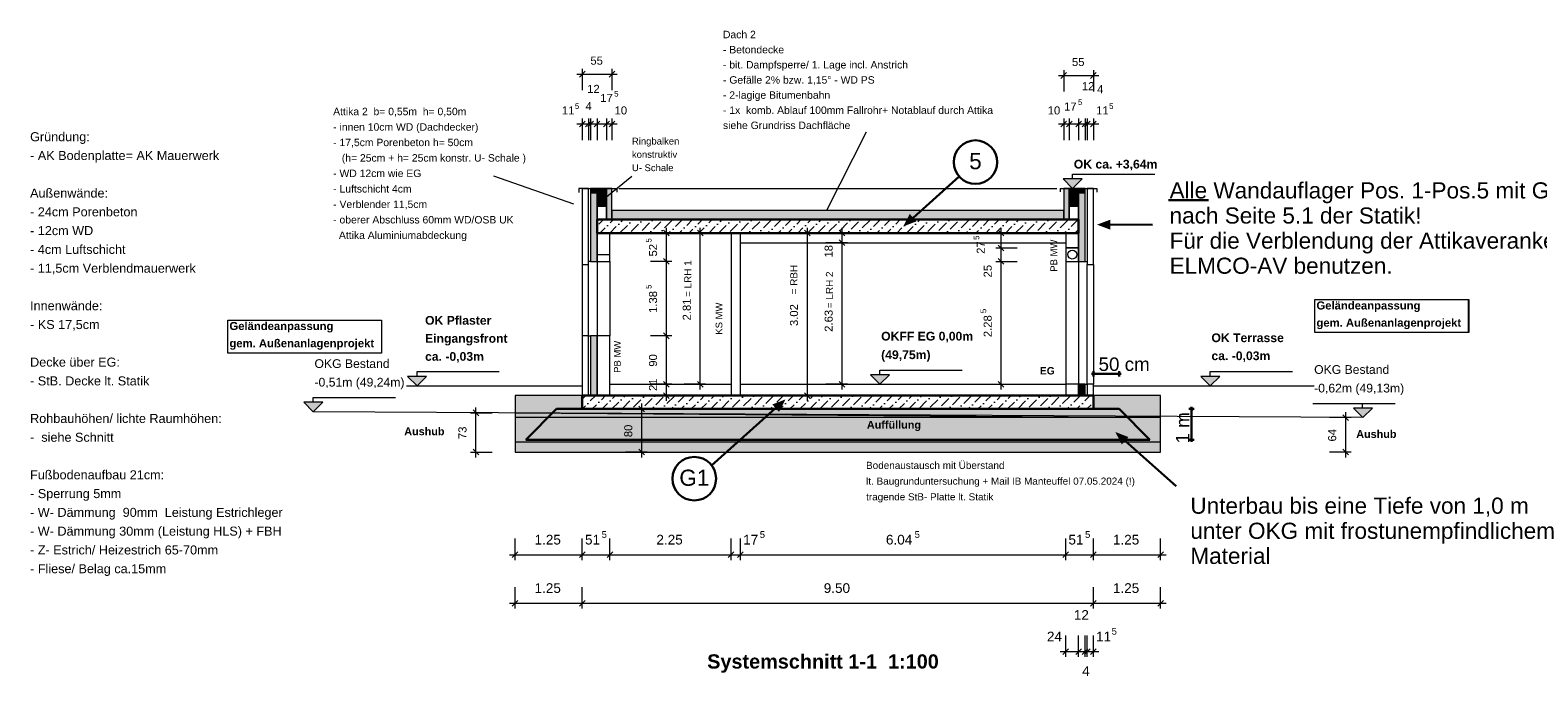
# Model space of a CAD drawing. Header units: millimetres. Extents: x -15507 to 123453, y -13113 to 44965.
# Tile 12 of 13: x 75239 to 103262, y 24834 to 36838. Entities that reach past the tile are written whole.
import ezdxf
from ezdxf.xclip import XClip

# ---------------------------------------------------------------- set-up
doc = ezdxf.new("R2010")
doc.units = ezdxf.units.MM
doc.header["$MEASUREMENT"] = 0
doc.header["$XCLIPFRAME"] = 0
for name, color, linetype in [('Schnitt_1_-_1#1_2_Schnitt 1 - 11', 7, 'Continuous'), ('T03 Cutfill', 7, 'Continuous'), ('Аннотация - Текст', 7, 'Continuous'), ('Размер - Общий', 7, 'Continuous'), ('Чертеж и Рисунок', 7, 'Continuous')]:
    doc.layers.add(name, color=color, linetype=linetype)
doc.styles.add('СГЕНЕРИР_СТИЛЬ_1', font='arial.ttf')
doc.styles.add('СГЕНЕРИР_СТИЛЬ_2', font='arialbd.ttf')
doc.styles.add('СГЕНЕРИР_СТИЛЬ_5', font='arial.ttf')
doc.dimstyles.new('СГЕНЕРИР_СТИЛЬ__1', dxfattribs={"dimtxt": 250, "dimasz": 47.5, "dimexe": 0.18, "dimexo": 0.0625, "dimgap": 0, "dimtad": 1, "dimdec": 0, "dimzin": 0, "dimdsep": 46, "dimtxsty": 'СГЕНЕРИР_СТИЛЬ_5', "dimblk": 'ARROWHEAD_6', "dimblk1": 'ARROWHEAD_6', "dimblk2": 'ARROWHEAD_6', "dimcen": 0.09, "dimse1": 1, "dimse2": 1, "dimclrd": 5, "dimclre": 5, "dimclrt": 5, "dimazin": 0, "dimtfac": 1, "dimtdec": 4, "dimtmove": 2, "dimatfit": 3, "dimfxl": 1, "dimtolj": 1, "dimtzin": 0, "dimarcsym": 0})
doc.dimstyles.new('СГЕНЕРИР_СТИЛЬ__2', dxfattribs={"dimtxt": 250, "dimasz": 47.5, "dimexe": 0.18, "dimexo": 0.0625, "dimgap": 0, "dimtad": 1, "dimtih": 1, "dimtoh": 1, "dimdec": 0, "dimzin": 0, "dimdsep": 46, "dimtxsty": 'СГЕНЕРИР_СТИЛЬ_5', "dimblk": 'ARROWHEAD_6', "dimblk1": 'ARROWHEAD_6', "dimblk2": 'ARROWHEAD_6', "dimcen": 0.09, "dimse1": 1, "dimse2": 1, "dimclrd": 5, "dimclre": 5, "dimclrt": 5, "dimazin": 0, "dimtfac": 1, "dimtdec": 4, "dimtmove": 2, "dimatfit": 3, "dimfxl": 1, "dimtolj": 1, "dimtzin": 0, "dimarcsym": 0})
pattern_1 = [(45, (0, 0), (-183.84776, 183.84776), [195, -65, 0, -65]), (45, (22.98, 206.83), (-183.84776, 183.84776), [195, -65, 0, -65])]

# ---------------------------------------------------------------- blocks, each defined once
blk = doc.blocks.new('Чертеж_2_2', base_point=(96356, 34230))
at = {"layer": 'Schnitt_1_-_1#1_2_Schnitt 1 - 11', "linetype": 'Continuous', "lineweight": 0, "true_color": 0x000000}
for points in [[(94614, 33895), (94791, 34072), (94437, 34072)], [(82430, 30225), (82607, 30402), (82253, 30402)], [(91033, 30255), (91210, 30432), (90856, 30432)], [(97172, 30225), (97349, 30402), (96996, 30402)]]:
    blk.add_hatch(color=18, dxfattribs=at).paths.add_polyline_path(points)
at = {"layer": 'Schnitt_1_-_1#1_2_Schnitt 1 - 11', "linetype": 'Continuous', "lineweight": 18, "true_color": 0xa0ffff}
for points in [[(85656, 33895), (85656, 33815), (85951, 33815), (85951, 33895)], [(85656, 33815), (85656, 32540), (85776, 32540), (85776, 33815)], [(85951, 33895), (85951, 33315), (86051, 33315), (86051, 33895)], [(94451, 33895), (94451, 33315), (94551, 33315), (94551, 33895)], [(94551, 33895), (94551, 33815), (94846, 33815), (94846, 33895)], [(94726, 33815), (94726, 32540), (94846, 32540), (94846, 33815)], [(86051, 33485), (86051, 33315), (94451, 33315), (94451, 33485)], [(85656, 31155), (85656, 30045), (85776, 30045), (85776, 31155)], [(94726, 30255), (94726, 30045), (94846, 30045), (94846, 30255)]]:
    blk.add_hatch(color=131, dxfattribs=at).paths.add_polyline_path(points)
at = {"layer": 'Schnitt_1_-_1#1_2_Schnitt 1 - 11', "linetype": 'Continuous', "lineweight": 18}
for points in [[(85776, 33815), (85776, 33565), (85951, 33565), (85951, 33815)], [(94551, 33815), (94551, 33565), (94726, 33565), (94726, 33815)]]:
    blk.add_hatch(color=9, dxfattribs=at).paths.add_polyline_path(points)
at = {"layer": 'Schnitt_1_-_1#1_2_Schnitt 1 - 11', "linetype": 'Continuous', "lineweight": 0, "true_color": 0xffffff}
for points in [[(85501, 30045), (84251, 30045), (84251, 28995), (96251, 28995), (96251, 30045), (95001, 30045), (95001, 29795), (85501, 29795)], [(96251, 29635), (84251, 29635), (84251, 29185), (96251, 29185)]]:
    blk.add_hatch(color=7, dxfattribs=at).paths.add_polyline_path(points)
at = {"layer": 'Schnitt_1_-_1#1_2_Schnitt 1 - 11', "linetype": 'Continuous', "lineweight": 18, "true_color": 0x0046ff}
for points in [[(80501, 29745), (80678, 29922), (80324, 29922)], [(100011, 29635), (100187, 29812), (99834, 29812)]]:
    blk.add_hatch(color=160, dxfattribs=at).paths.add_polyline_path(points)
at = {"layer": 'Schnitt_1_-_1#1_2_Schnitt 1 - 11', "color": 7, "linetype": 'Continuous', "lineweight": 18}
for p, q in [((85401, 36020), (86151, 36020)), ((85448, 35967), (85554, 36073)), ((85501, 36120), (85501, 35720)), ((85998, 35967), (86104, 36073)), ((86051, 36120), (86051, 35720)), ((94351, 35995), (95101, 35995)), ((94398, 35942), (94504, 36048)), ((94451, 36095), (94451, 35695)), ((94948, 35942), (95054, 36048)), ((95001, 36095), (95001, 35695)), ((85401, 35095), (85616, 35095)), ((85448, 35042), (85554, 35148)), ((85501, 35195), (85501, 34795)), ((85563, 35042), (85669, 35148)), ((85603, 35042), (85709, 35148)), ((85616, 35195), (85616, 34795)), ((85616, 35095), (85656, 35095)), ((85656, 35195), (85656, 34795)), ((85656, 35095), (85776, 35095)), ((85723, 35042), (85829, 35148)), ((85776, 35195), (85776, 34795)), ((85776, 35095), (85951, 35095)), ((85898, 35042), (86004, 35148)), ((85951, 35195), (85951, 34795)), ((85951, 35095), (86151, 35095)), ((85998, 35042), (86104, 35148)), ((86051, 35195), (86051, 34795)), ((94351, 35095), (94551, 35095)), ((94398, 35042), (94504, 35148)), ((94451, 35195), (94451, 34795)), ((94498, 35042), (94604, 35148)), ((94551, 35195), (94551, 34795)), ((94551, 35095), (94726, 35095)), ((94673, 35042), (94779, 35148)), ((94726, 35195), (94726, 34795)), ((94726, 35095), (94846, 35095)), ((94793, 35042), (94899, 35148)), ((94833, 35042), (94939, 35148)), ((94846, 35195), (94846, 34795)), ((94846, 35095), (94886, 35095)), ((94886, 35195), (94886, 34795)), ((94886, 35095), (95101, 35095)), ((94948, 35042), (95054, 35148)), ((95001, 35195), (95001, 34795)), ((90778, 34941), (90039, 33485)), ((83850, 34129), (85339, 33610)), ((85887, 33690), (86424, 34124)), ((94614, 34072), (94614, 34160)), ((94614, 34160), (96143, 34160)), ((85501, 33895), (85435, 33895)), ((85435, 33895), (85435, 33818)), ((85501, 33895), (86141, 33895)), ((86141, 33895), (86141, 33829)), ((86181, 33895), (94320, 33895)), ((94386, 33895), (95066, 33895)), ((94386, 33895), (94386, 33834)), ((95066, 33895), (95066, 33829)), ((87119, 33012), (87013, 33118)), ((87066, 32540), (87066, 33165)), ((87746, 33012), (87640, 33118)), ((87693, 30155), (87693, 33165)), ((89739, 33012), (89633, 33118)), ((89686, 29945), (89686, 33165)), ((90384, 33012), (90278, 33118)), ((90331, 32885), (90331, 33165)), ((93339, 33012), (93233, 33118)), ((93286, 32790), (93286, 33165)), ((87166, 33065), (86766, 33065)), ((87793, 33065), (87393, 33065)), ((89786, 33065), (89386, 33065)), ((90431, 33065), (90031, 33065)), ((90431, 32885), (90031, 32885)), ((90384, 32832), (90278, 32938)), ((90331, 30155), (90331, 32885)), ((93186, 33065), (93586, 33065)), ((93186, 32790), (93586, 32790)), ((93339, 32737), (93233, 32843)), ((93286, 32540), (93286, 32790)), ((85656, 32540), (85616, 32540)), ((85776, 32665), (86016, 32665)), ((85776, 32540), (85776, 31155)), ((86016, 32540), (86016, 31155)), ((87166, 32540), (86766, 32540)), ((87119, 32487), (87013, 32593)), ((87066, 31155), (87066, 32540)), ((93186, 32540), (93586, 32540)), ((93339, 32487), (93233, 32593)), ((93286, 30155), (93286, 32540)), ((94486, 32540), (94486, 30255)), ((94726, 32540), (94726, 30255)), ((94846, 32540), (94886, 32540)), ((85501, 32480), (85501, 31155)), ((85616, 31155), (85616, 32480)), ((94886, 30255), (94886, 32480)), ((95001, 32480), (95001, 30255)), ((85611, 31155), (85656, 31155)), ((87166, 31155), (86766, 31155)), ((87119, 31102), (87013, 31208)), ((87066, 30255), (87066, 31155)), ((82430, 30402), (82430, 30490)), ((82430, 30490), (83959, 30490)), ((87119, 30202), (87013, 30308)), ((87746, 30202), (87640, 30308)), ((90384, 30202), (90278, 30308)), ((91033, 30432), (91033, 30520)), ((91033, 30520), (92562, 30520)), ((93339, 30202), (93233, 30308)), ((97172, 30402), (97172, 30490)), ((97172, 30490), (98701, 30490)), ((80501, 29922), (80501, 30010)), ((80501, 30010), (82030, 30010)), ((82236, 30225), (85501, 30225)), ((86016, 30255), (88266, 30255)), ((87166, 30255), (86766, 30255)), ((87166, 30045), (86766, 30045)), ((87119, 29992), (87013, 30098)), ((87066, 29945), (87066, 30255)), ((87793, 30255), (87393, 30255)), ((88441, 30255), (94486, 30255)), ((89786, 30045), (89386, 30045)), ((89739, 29992), (89633, 30098)), ((90431, 30255), (90031, 30255)), ((93186, 30255), (93586, 30255)), ((94846, 30255), (94886, 30255)), ((95001, 30225), (99104, 30225)), ((83424, 29724), (83824, 29724)), ((83577, 29671), (83471, 29777)), ((83524, 28895), (83524, 29824)), ((86707, 29795), (86307, 29795)), ((86660, 29742), (86553, 29848)), ((86607, 28895), (86607, 29895)), ((99081, 29900), (100610, 29900)), ((99690, 28895), (99690, 29735)), ((100001, 29812), (100001, 29900)), ((99790, 29635), (99390, 29635)), ((99743, 29582), (99637, 29688)), ((83424, 28995), (83824, 28995)), ((83577, 28942), (83471, 29048)), ((86707, 28995), (86307, 28995)), ((86660, 28942), (86553, 29048)), ((99790, 28995), (99390, 28995)), ((99743, 28942), (99637, 29048)), ((84251, 26985), (84251, 27385)), ((85501, 26985), (85501, 27385)), ((86016, 26985), (86016, 27385)), ((88266, 26985), (88266, 27385)), ((88441, 26985), (88441, 27385)), ((94486, 26985), (94486, 27385)), ((95001, 26985), (95001, 27385)), ((96251, 26985), (96251, 27385)), ((84151, 27085), (85501, 27085)), ((84198, 27032), (84304, 27138)), ((85448, 27032), (85554, 27138)), ((85501, 27085), (86016, 27085)), ((85963, 27032), (86069, 27138)), ((86016, 27085), (88266, 27085)), ((88213, 27032), (88319, 27138)), ((88266, 27085), (88441, 27085)), ((88388, 27032), (88494, 27138)), ((88441, 27085), (94486, 27085)), ((94433, 27032), (94539, 27138)), ((94486, 27085), (95001, 27085)), ((94948, 27032), (95054, 27138)), ((95001, 27085), (96351, 27085)), ((96198, 27032), (96304, 27138)), ((84251, 26085), (84251, 26485)), ((85501, 26085), (85501, 26485)), ((95001, 26085), (95001, 26485)), ((96251, 26085), (96251, 26485)), ((84151, 26185), (85501, 26185)), ((84198, 26132), (84304, 26238)), ((85448, 26132), (85554, 26238)), ((85501, 26185), (95001, 26185)), ((94948, 26132), (95054, 26238)), ((95001, 26185), (96351, 26185)), ((96198, 26132), (96304, 26238)), ((94486, 25185), (94486, 25585)), ((94726, 25185), (94726, 25585)), ((94846, 25185), (94846, 25585)), ((94886, 25185), (94886, 25585)), ((95001, 25185), (95001, 25585)), ((94386, 25285), (94726, 25285)), ((94433, 25232), (94539, 25338)), ((94673, 25232), (94779, 25338)), ((94726, 25285), (94846, 25285)), ((94793, 25232), (94899, 25338)), ((94833, 25232), (94939, 25338)), ((94846, 25285), (94886, 25285)), ((94886, 25285), (95101, 25285)), ((94948, 25232), (95054, 25338))]:
    blk.add_line(p, q, dxfattribs=at)
at = {"layer": 'Schnitt_1_-_1#1_2_Schnitt 1 - 11', "color": 5, "linetype": 'Continuous', "lineweight": 18}
for p, q in [((88441, 32885), (94486, 32885)), ((100001, 29635), (80501, 29745)), ((84251, 29724), (96251, 29635))]:
    blk.add_line(p, q, dxfattribs=at)
at = {"layer": 'Schnitt_1_-_1#1_2_Schnitt 1 - 11', "color": 7, "linetype": 'Continuous', "lineweight": 18, "flags": 128}
for points in [[(94614, 33895), (94791, 34072), (94437, 34072)], [(85501, 33895), (85501, 32480), (85616, 32480), (85616, 33895)], [(85656, 33895), (85656, 33815), (85951, 33815), (85951, 33895)], [(85656, 33815), (85656, 32540), (85776, 32540), (85776, 33815)], [(85776, 33815), (85776, 33565), (85951, 33565), (85951, 33815)], [(85951, 33895), (85951, 33315), (86051, 33315), (86051, 33895)], [(94451, 33895), (94451, 33315), (94551, 33315), (94551, 33895)], [(94551, 33895), (94551, 33815), (94846, 33815), (94846, 33895)], [(94551, 33815), (94551, 33565), (94726, 33565), (94726, 33815)], [(94726, 33815), (94726, 32540), (94846, 32540), (94846, 33815)], [(94886, 33895), (94886, 32480), (95001, 32480), (95001, 33895)], [(85776, 33565), (85776, 33315), (85951, 33315), (85951, 33565)], [(86051, 33485), (86051, 33315), (94451, 33315), (94451, 33485)], [(94551, 33565), (94551, 33315), (94726, 33315), (94726, 33565)], [(85776, 33315), (85776, 33065), (94726, 33065), (94726, 33315)], [(85776, 33065), (85776, 32540), (86016, 32540), (86016, 33065)], [(88266, 33065), (88266, 30045), (88441, 30045), (88441, 33065)], [(94486, 33065), (94486, 32790), (94726, 32790), (94726, 33065)], [(94486, 32790), (94486, 32540), (94726, 32540), (94726, 32790)], [(81771, 30835), (78913, 30835), (78913, 31445), (81771, 31445)], [(85501, 31155), (85501, 30045), (85616, 30045), (85616, 31155)], [(85656, 31155), (85656, 30045), (85776, 30045), (85776, 31155)], [(85776, 31155), (85776, 30045), (86016, 30045), (86016, 31155)], [(82430, 30225), (82607, 30402), (82253, 30402)], [(91033, 30255), (91210, 30432), (90856, 30432)], [(97172, 30225), (97349, 30402), (96996, 30402)], [(85501, 30045), (84251, 30045), (84251, 28995), (96251, 28995), (96251, 30045), (95001, 30045), (95001, 29795), (85501, 29795)], [(85501, 30045), (85501, 29795), (95001, 29795), (95001, 30045)], [(94486, 30255), (94486, 30045), (94726, 30045), (94726, 30255)], [(94726, 30255), (94726, 30045), (94846, 30045), (94846, 30255)], [(94886, 30255), (94886, 30045), (95001, 30045), (95001, 30255)], [(80501, 29745), (80678, 29922), (80324, 29922)], [(100011, 29635), (100187, 29812), (99834, 29812)]]:
    blk.add_lwpolyline(points, close=True, dxfattribs=at)
for points in [[(101976, 31218), (99117, 31218), (99117, 31828), (101976, 31828)], [(101976, 31828), (101976, 31218)]]:
    blk.add_lwpolyline(points, dxfattribs=at)
at = {"layer": 'Schnitt_1_-_1#1_2_Schnitt 1 - 11', "color": 5, "linetype": 'Continuous', "lineweight": 18, "flags": 128}
blk.add_lwpolyline([(96251, 29635), (84251, 29635), (84251, 29185), (96251, 29185)], close=True, dxfattribs=at)
at = {"layer": 'Schnitt_1_-_1#1_2_Schnitt 1 - 11', "color": 7, "linetype": 'Continuous', "lineweight": 18}
blk.add_circle((94609, 32665), 81.4, dxfattribs=at)
at = {"layer": 'Schnitt_1_-_1#1_2_Schnitt 1 - 11', "color": 7, "linetype": 'Continuous', "lineweight": 18, "attachment_point": 1, "style": 'СГЕНЕРИР_СТИЛЬ_1'}
for s, insert, char_height, line_spacing_factor in [('\\A1;{\\pql;\\fArial|b0|i0|c204|p0;\\W1.000000;Dach 2\\P\\pql;\\fArial|b0|i0|c204|p0;\\W1.000000;- Betondecke\\P\\pql;\\fArial|b0|i0|c204|p0;\\W1.000000;- bit. Dampfsperre/ 1. Lage incl. Anstrich\\P\\pql;\\fArial|b0|i0|c204|p0;\\W1.000000;- Gefälle 2% bzw. 1,15° - WD PS \\P\\pql;\\fArial|b0|i0|c204|p0;\\W1.000000;- 2-lagige Bitumenbahn\\P\\pql;\\fArial|b0|i0|c204|p0;\\W1.000000;- 1x  komb. Ablauf 100mm Fallrohr+ Notablauf durch Attika\\P\\pql;\\fArial|b0|i0|c204|p0;\\W1.000000;siehe Grundriss Dachfläche}', (88116, 36826), 138, 1.223112), ('\\A1;{\\pql;\\fArial|b0|i0|c204|p0;\\W1.000000;Attika 2  b= 0,55m  h= 0,50m\\P\\pql;\\fArial|b0|i0|c204|p0;\\W1.000000;- innen 10cm WD (Dachdecker)\\P\\pql;\\fArial|b0|i0|c204|p0;\\W1.000000;- 17,5cm Porenbeton h= 50cm\\P\\pql;\\fArial|b0|i0|c204|p0;\\W1.000000;   (h= 25cm + h= 25cm konstr. U- Schale )\\P\\pql;\\fArial|b0|i0|c204|p0;\\W1.000000;- WD 12cm wie EG\\P\\pql;\\fArial|b0|i0|c204|p0;\\W1.000000;- Luftschicht 4cm\\P\\pql;\\fArial|b0|i0|c204|p0;\\W1.000000;- Verblender 11,5cm\\P\\pql;\\fArial|b0|i0|c204|p0;\\W1.000000;- oberer Abschluss 60mm WD/OSB UK\\P\\pql;\\fArial|b0|i0|c204|p0;\\W1.000000;  Attika Aluminiumabdeckung}', (80871, 35395), 138, 1.249854), ('\\A1;{\\pql;\\fArial|b0|i0|c204|p0;\\W1.000000;Gründung:\\P\\pql;\\fArial|b0|i0|c204|p0;\\W1.000000;- AK Bodenplatte= AK Mauerwerk \\P\\pql;\\fArial|b0|i0|c204|p0;\\W1.000000; \\P\\pql;\\fArial|b0|i0|c204|p0;\\W1.000000;Außenwände:\\P\\pql;\\fArial|b0|i0|c204|p0;\\W1.000000;- 24cm Porenbeton\\P\\pql;\\fArial|b0|i0|c204|p0;\\W1.000000;- 12cm WD\\P\\pql;\\fArial|b0|i0|c204|p0;\\W1.000000;- 4cm Luftschicht\\P\\pql;\\fArial|b0|i0|c204|p0;\\W1.000000;- 11,5cm Verblendmauerwerk\\P\\pql;\\fArial|b0|i0|c204|p0;\\W1.000000; \\P\\pql;\\fArial|b0|i0|c204|p0;\\W1.000000;Innenwände:\\P\\pql;\\fArial|b0|i0|c204|p0;\\W1.000000;- KS 17,5cm\\P\\pql;\\fArial|b0|i0|c204|p0;\\W1.000000; \\P\\pql;\\fArial|b0|i0|c204|p0;\\W1.000000;Decke über EG: \\P\\pql;\\fArial|b0|i0|c204|p0;\\W1.000000;- StB. Decke lt. Statik\\P\\pql;\\fArial|b0|i0|c204|p0;\\W1.000000; \\P\\pql;\\fArial|b0|i0|c204|p0;\\W1.000000;Rohbauhöhen/ lichte Raumhöhen:\\P\\pql;\\fArial|b0|i0|c204|p0;\\W1.000000;-  siehe Schnitt\\P\\pql;\\fArial|b0|i0|c204|p0;\\W1.000000; \\P\\pql;\\fArial|b0|i0|c204|p0;\\W1.000000;Fußbodenaufbau 21cm:\\P\\pql;\\fArial|b0|i0|c204|p0;\\W1.000000;- Sperrung 5mm\\P\\pql;\\fArial|b0|i0|c204|p0;\\W1.000000;- W- Dämmung  90mm  Leistung Estrichleger \\P\\pql;\\fArial|b0|i0|c204|p0;\\W1.000000;- W- Dämmung 30mm (Leistung HLS) + FBH\\P\\pql;\\fArial|b0|i0|c204|p0;\\W1.000000;- Z- Estrich/ Heizestrich 65-70mm\\P\\pql;\\fArial|b0|i0|c204|p0;\\W1.000000;- Fliese/ Belag ca.15mm}', (75238, 34941), 168, 1.246789), ('\\A1;{\\pql;\\fArial|b0|i0|c204|p0;\\W1.000000;Ringbalken\\P\\pql;\\fArial|b0|i0|c204|p0;\\W1.000000;konstruktiv\\P\\pql;\\fArial|b0|i0|c204|p0;\\W1.000000;U- Schale}', (86424, 34838), 126, 1.178606), ('\\A1;{\\pql;\\fArial|b0|i0|c204|p0;\\W1.000000;Bodenaustausch mit Überstand\\P\\pql;\\fArial|b0|i0|c204|p0;\\W1.000000;lt. Baugrunduntersuchung + Mail IB Manteuffel 07.05.2024 (!)\\P\\pql;\\fArial|b0|i0|c204|p0;\\W1.000000;tragende StB- Platte lt. Statik}', (90776, 28813), 132, 1.328112)]:
    blk.add_mtext(s, dxfattribs=dict(at, insert=insert, char_height=char_height, line_spacing_factor=line_spacing_factor))
at = {"layer": 'Schnitt_1_-_1#1_2_Schnitt 1 - 11', "color": 7, "linetype": 'Continuous', "lineweight": 18, "attachment_point": 1}
for s, insert, char_height, style in [('\\A1;{\\pql;\\fArial|b0|i0|c204|p0;\\W1.000000;55}', (85652, 36346), 150, 'СГЕНЕРИР_СТИЛЬ_1'), ('\\A1;{\\pql;\\fArial|b0|i0|c204|p0;\\W1.000000;55}', (94602, 36321), 150, 'СГЕНЕРИР_СТИЛЬ_1'), ('\\A1;{\\pql;\\fArial|b0|i0|c204|p0;\\W1.000000;12}', (94786, 35872), 150, 'СГЕНЕРИР_СТИЛЬ_1'), ('\\A1;{\\pql;\\fArial|b0|i0|c204|p0;\\W1.000000;12}', (85592, 35821), 150, 'СГЕНЕРИР_СТИЛЬ_1'), ('\\A1;{\\pql;\\fArial|b0|i0|c204|p0;\\W1.000000;17}', (85835, 35652), 150, 'СГЕНЕРИР_СТИЛЬ_1'), ('\\A1;{\\pql;\\fArial|b0|i0|c204|p0;\\W1.000000;5}', (86094, 35709), 105, 'СГЕНЕРИР_СТИЛЬ_1'), ('\\A1;{\\pql;\\fArial|b0|i0|c204|p0;\\W1.000000;4}', (95070, 35816), 150, 'СГЕНЕРИР_СТИЛЬ_1'), ('\\A1;{\\pql;\\fArial|b0|i0|c204|p0;\\W1.000000;11}', (85122, 35421), 150, 'СГЕНЕРИР_СТИЛЬ_1'), ('\\A1;{\\pql;\\fArial|b0|i0|c204|p0;\\W1.000000;5}', (85364, 35478), 105, 'СГЕНЕРИР_СТИЛЬ_1'), ('\\A1;{\\pql;\\fArial|b0|i0|c204|p0;\\W1.000000;4}', (85562, 35502), 150, 'СГЕНЕРИР_СТИЛЬ_1'), ('\\A1;{\\pql;\\fArial|b0|i0|c204|p0;\\W1.000000;10}', (86101, 35421), 150, 'СГЕНЕРИР_СТИЛЬ_1'), ('\\A1;{\\pql;\\fArial|b0|i0|c204|p0;\\W1.000000;10}', (94152, 35421), 150, 'СГЕНЕРИР_СТИЛЬ_1'), ('\\A1;{\\pql;\\fArial|b0|i0|c204|p0;\\W1.000000;17}', (94455, 35493), 150, 'СГЕНЕРИР_СТИЛЬ_1'), ('\\A1;{\\pql;\\fArial|b0|i0|c204|p0;\\W1.000000;5}', (94714, 35551), 105, 'СГЕНЕРИР_СТИЛЬ_1'), ('\\A1;{\\pql;\\fArial|b0|i0|c204|p0;\\W1.000000;11}', (95051, 35421), 150, 'СГЕНЕРИР_СТИЛЬ_1'), ('\\A1;{\\pql;\\fArial|b0|i0|c204|p0;\\W1.000000;5}', (95293, 35478), 105, 'СГЕНЕРИР_СТИЛЬ_1'), ('\\A1;{\\pql;\\fArial|b1|i0|c204|p0;\\W1.000000;EG}', (94005, 30575), 138, 'СГЕНЕРИР_СТИЛЬ_2'), ('\\A1;{\\pql;\\fArial|b0|i0|c204|p0;\\W1.000000;5}', (85861, 27525), 126, 'СГЕНЕРИР_СТИЛЬ_1'), ('\\A1;{\\pql;\\fArial|b0|i0|c204|p0;\\W1.000000;5}', (88800, 27525), 126, 'СГЕНЕРИР_СТИЛЬ_1'), ('\\A1;{\\pql;\\fArial|b0|i0|c204|p0;\\W1.000000;5}', (91678, 27525), 126, 'СГЕНЕРИР_СТИЛЬ_1'), ('\\A1;{\\pql;\\fArial|b0|i0|c204|p0;\\W1.000000;5}', (94846, 27525), 126, 'СГЕНЕРИР_СТИЛЬ_1'), ('\\A1;{\\pql;\\fArial|b0|i0|c204|p0;\\W1.000000;1.25}', (84614, 27456), 180, 'СГЕНЕРИР_СТИЛЬ_1'), ('\\A1;{\\pql;\\fArial|b0|i0|c204|p0;\\W1.000000;51}', (85552, 27456), 180, 'СГЕНЕРИР_СТИЛЬ_1'), ('\\A1;{\\pql;\\fArial|b0|i0|c204|p0;\\W1.000000;2.25}', (86879, 27456), 180, 'СГЕНЕРИР_СТИЛЬ_1'), ('\\A1;{\\pql;\\fArial|b0|i0|c204|p0;\\W1.000000;17}', (88491, 27456), 180, 'СГЕНЕРИР_СТИЛЬ_1'), ('\\A1;{\\pql;\\fArial|b0|i0|c204|p0;\\W1.000000;6.04}', (91145, 27456), 180, 'СГЕНЕРИР_СТИЛЬ_1'), ('\\A1;{\\pql;\\fArial|b0|i0|c204|p0;\\W1.000000;51}', (94537, 27456), 180, 'СГЕНЕРИР_СТИЛЬ_1'), ('\\A1;{\\pql;\\fArial|b0|i0|c204|p0;\\W1.000000;1.25}', (95364, 27456), 180, 'СГЕНЕРИР_СТИЛЬ_1'), ('\\A1;{\\pql;\\fArial|b0|i0|c204|p0;\\W1.000000;1.25}', (84614, 26556), 180, 'СГЕНЕРИР_СТИЛЬ_1'), ('\\A1;{\\pql;\\fArial|b0|i0|c204|p0;\\W1.000000;9.50}', (89989, 26556), 180, 'СГЕНЕРИР_СТИЛЬ_1'), ('\\A1;{\\pql;\\fArial|b0|i0|c204|p0;\\W1.000000;1.25}', (95364, 26556), 180, 'СГЕНЕРИР_СТИЛЬ_1'), ('\\A1;{\\pql;\\fArial|b0|i0|c204|p0;\\W1.000000;12}', (94637, 26056), 180, 'СГЕНЕРИР_СТИЛЬ_1'), ('\\A1;{\\pql;\\fArial|b0|i0|c204|p0;\\W1.000000;24}', (94137, 25656), 180, 'СГЕНЕРИР_СТИЛЬ_1'), ('\\A1;{\\pql;\\fArial|b0|i0|c204|p0;\\W1.000000;11}', (95051, 25656), 180, 'СГЕНЕРИР_СТИЛЬ_1'), ('\\A1;{\\pql;\\fArial|b0|i0|c204|p0;\\W1.000000;5}', (95340, 25725), 126, 'СГЕНЕРИР_СТИЛЬ_1'), ('\\A1;{\\pql;\\fArial|b1|i0|c204|p0;\\W1.000000;Systemschnitt 1-1  1:100}', (87823, 25234), 264, 'СГЕНЕРИР_СТИЛЬ_2'), ('\\A1;{\\pql;\\fArial|b0|i0|c204|p0;\\W1.000000;4}', (94792, 25014), 180, 'СГЕНЕРИР_СТИЛЬ_1')]:
    blk.add_mtext(s, dxfattribs=dict(at, insert=insert, char_height=char_height, style=style))
at = {"layer": 'Schnitt_1_-_1#1_2_Schnitt 1 - 11', "color": 1, "linetype": 'Continuous', "lineweight": 18, "attachment_point": 1, "style": 'СГЕНЕРИР_СТИЛЬ_2'}
for s, insert, char_height in [('\\A1;{\\pql;\\fArial|b1|i0|c204|p0;\\W1.000000;OK ca. +3,64m}', (94637, 34428), 162), ('\\A1;{\\pql;\\fArial|b1|i0|c204|p0;\\W1.000000;Auffüllung}', (90791, 29574), 144)]:
    blk.add_mtext(s, dxfattribs=dict(at, insert=insert, char_height=char_height))
at = {"layer": 'Schnitt_1_-_1#1_2_Schnitt 1 - 11', "color": 7, "linetype": 'Continuous', "lineweight": 18, "attachment_point": 1, "rotation": 90, "style": 'СГЕНЕРИР_СТИЛЬ_1'}
for s, insert, char_height in [('\\A1;{\\pql;\\fArial|b0|i0|c204|p0;\\W1.000000;5}', (86683, 32889), 105), ('\\A1;{\\pql;\\fArial|b0|i0|c204|p0;\\W1.000000;52}', (86741, 32630), 150), ('\\A1;{\\pql;\\fArial|b0|i0|c204|p0;\\W1.000000;18}', (90005, 32611), 150), ('\\A1;{\\pql;\\fArial|b0|i0|c204|p0;\\W1.000000;5}', (92774, 32939), 105), ('\\A1;{\\pql;\\fArial|b0|i0|c204|p0;\\W1.000000;27}', (92832, 32680), 150), ('\\A1;{\\pql;\\fArial|b0|i0|c204|p0;\\W1.000000;PB MW}', (94202, 32348), 126), ('\\A1;{\\pql;\\fArial|b0|i0|c204|p0;\\W1.000000;= LRH 1}', (87397, 31878), 132), ('\\A1;{\\pql;\\fArial|b0|i0|c204|p0;\\W1.000000;= RBH}', (89367, 31927), 132), ('\\A1;{\\pql;\\fArial|b0|i0|c204|p0;\\W1.000000;= LRH 2}', (90029, 31670), 132), ('\\A1;{\\pql;\\fArial|b0|i0|c204|p0;\\W1.000000;25}', (92961, 32241), 150), ('\\A1;{\\pql;\\fArial|b0|i0|c204|p0;\\W1.000000;5}', (86683, 32027), 105), ('\\A1;{\\pql;\\fArial|b0|i0|c204|p0;\\W1.000000;1.38}', (86741, 31581), 150), ('\\A1;{\\pql;\\fArial|b0|i0|c204|p0;\\W1.000000;2.81}', (87368, 31442), 150), ('\\A1;{\\pql;\\fArial|b0|i0|c204|p0;\\W1.000000;KS MW}', (87979, 31177), 126), ('\\A1;{\\pql;\\fArial|b0|i0|c204|p0;\\W1.000000;3.02}', (89361, 31337), 150), ('\\A1;{\\pql;\\fArial|b0|i0|c204|p0;\\W1.000000;2.63}', (90005, 31230), 150), ('\\A1;{\\pql;\\fArial|b0|i0|c204|p0;\\W1.000000;5}', (92903, 31577), 105), ('\\A1;{\\pql;\\fArial|b0|i0|c204|p0;\\W1.000000;2.28}', (92961, 31131), 150), ('\\A1;{\\pql;\\fArial|b0|i0|c204|p0;\\W1.000000;PB MW}', (86089, 30467), 126), ('\\A1;{\\pql;\\fArial|b0|i0|c204|p0;\\W1.000000;90}', (86741, 30581), 150), ('\\A1;{\\pql;\\fArial|b0|i0|c204|p0;\\W1.000000;21}', (86741, 30131), 150), ('\\A1;{\\pql;\\fArial|b0|i0|c204|p0;\\W1.000000;73}', (83199, 29235), 150), ('\\A1;{\\pql;\\fArial|b0|i0|c204|p0;\\W1.000000;80}', (86281, 29271), 150), ('\\A1;{\\pql;\\fArial|b0|i0|c204|p0;\\W1.000000;64}', (99364, 29191), 150)]:
    blk.add_mtext(s, dxfattribs=dict(at, insert=insert, char_height=char_height))
at = {"layer": 'Schnitt_1_-_1#1_2_Schnitt 1 - 11', "color": 8, "linetype": 'Continuous', "lineweight": 18, "true_color": 0x777777, "char_height": 150, "attachment_point": 1, "line_spacing_factor": 1.279245, "style": 'СГЕНЕРИР_СТИЛЬ_2'}
for insert in [(99147, 31795), (78943, 31413)]:
    blk.add_mtext('\\A1;{\\pql;\\fArial|b1|i0|c204|p0;\\W1.000000;Geländeanpassung\\P\\pql;\\fArial|b1|i0|c204|p0;\\W1.000000;gem. Außenanlagenprojekt}', dxfattribs=dict(at, insert=insert))
at = {"layer": 'Schnitt_1_-_1#1_2_Schnitt 1 - 11', "color": 1, "linetype": 'Continuous', "lineweight": 18, "char_height": 162, "attachment_point": 1, "style": 'СГЕНЕРИР_СТИЛЬ_2'}
for s, insert, line_spacing_factor in [('\\A1;{\\pql;\\fArial|b1|i0|c204|p0;\\W1.000000;OK Pflaster \\P\\pql;\\fArial|b1|i0|c204|p0;\\W1.000000;Eingangsfront\\P\\pql;\\fArial|b1|i0|c204|p0;\\W1.000000;ca. -0,03m}', (82579, 31524), 1.241897), ('\\A1;{\\pql;\\fArial|b1|i0|c204|p0;\\W1.000000;OKFF EG 0,00m \\P\\pql;\\fArial|b1|i0|c204|p0;\\W1.000000;(49,75m)}', (91056, 31230), 1.279245), ('\\A1;{\\pql;\\fArial|b1|i0|c204|p0;\\W1.000000;OK Terrasse \\P\\pql;\\fArial|b1|i0|c204|p0;\\W1.000000;ca. -0,03m}', (97195, 31200), 1.238525)]:
    blk.add_mtext(s, dxfattribs=dict(at, insert=insert, line_spacing_factor=line_spacing_factor))
at = {"layer": 'Schnitt_1_-_1#1_2_Schnitt 1 - 11', "color": 5, "linetype": 'Continuous', "lineweight": 18, "char_height": 162, "attachment_point": 1, "line_spacing_factor": 1.279225, "style": 'СГЕНЕРИР_СТИЛЬ_1'}
for s, insert in [('\\A1;{\\pql;\\fArial|b0|i0|c204|p0;\\W1.000000;OKG Bestand\\P\\pql;\\fArial|b0|i0|c204|p0;\\W1.000000;-0,51m (49,24m)}', (80524, 30720)), ('\\A1;{\\pql;\\fArial|b0|i0|c204|p0;\\W1.000000;OKG Bestand\\P\\pql;\\fArial|b0|i0|c204|p0;\\W1.000000;-0,62m (49,13m)}', (99104, 30610))]:
    blk.add_mtext(s, dxfattribs=dict(at, insert=insert))
at = {"layer": 'Schnitt_1_-_1#1_2_Schnitt 1 - 11', "color": 5, "linetype": 'Continuous', "lineweight": 18, "char_height": 144, "attachment_point": 1, "style": 'СГЕНЕРИР_СТИЛЬ_2'}
for insert in [(82192, 29452), (99886, 29402)]:
    blk.add_mtext('\\A1;{\\pql;\\fArial|b1|i0|c204|p0;\\W1.000000;Aushub}', dxfattribs=dict(at, insert=insert))
blk = doc.blocks.new('*D3')
at = {"layer": 'Размер - Общий', "color": 5, "linetype": 'Continuous', "lineweight": 30, "transparency": 16777216}
for p, q in [((96871, 29795), (96777, 29795)), ((96849, 29770), (96799, 29820)), ((96824, 29795), (96824, 29833)), ((96824, 29223), (96824, 29795)), ((96871, 29223), (96777, 29223)), ((96799, 29248), (96849, 29198)), ((96824, 29186), (96824, 29223))]:
    blk.add_line(p, q, dxfattribs=at)
at = {"layer": 'Размер - Общий', "color": 5, "lineweight": 0, "transparency": 16777216, "insert": (96784, 29153), "char_height": 250, "attachment_point": 7, "rotation": 90, "style": 'СГЕНЕРИР_СТИЛЬ_5'}
blk.add_mtext('\\A1;{\\pql;\\fArial|b0|i0|c204|p0;\\W1.000000;1 m}', dxfattribs=at)
blk = doc.blocks.new('ARROWHEAD_6')
at = {"color": 0, "linetype": 'Continuous', "lineweight": 0}
for p, q in [((0, 0), (-1, 0)), ((-0.5, -0.5), (0.5, 0.5))]:
    blk.add_line(p, q, dxfattribs=at)
blk = doc.blocks.new('*D5')
at = {"layer": 'Размер - Общий', "color": 5, "linetype": 'Continuous', "lineweight": 30, "transparency": 16777216}
for p, q in [((94964, 30449), (95001, 30449)), ((95026, 30474), (94976, 30424)), ((95001, 30402), (95001, 30496)), ((95001, 30449), (95480, 30449)), ((95455, 30424), (95505, 30474)), ((95480, 30402), (95480, 30496)), ((95480, 30449), (95518, 30449))]:
    blk.add_line(p, q, dxfattribs=at)
at = {"layer": 'Размер - Общий', "color": 5, "lineweight": 0, "transparency": 16777216, "insert": (95097, 30499), "char_height": 250, "attachment_point": 7, "style": 'СГЕНЕРИР_СТИЛЬ_5'}
blk.add_mtext('\\A1;{\\pql;\\fArial|b0|i0|c204|p0;\\W1.000000;50 cm}', dxfattribs=at)

msp = doc.modelspace()

# ---------------------------------------------------------------- hatches: boundary and pattern name
at = {"layer": 'T03 Cutfill', "linetype": 'Continuous', "lineweight": 30}
for points in [[(91649.2, 33351.9), (91710.7, 33283), (91465.9, 33188.3), (91587.6, 33420.8)], [(95313.5, 33221.8), (95313.6, 33129.4), (95067.8, 33221.6), (95313.5, 33314.1)], [(89095.5, 29810.1), (89033.9, 29879), (89278.8, 29973.7), (89157, 29741.2)], [(95591.7, 29204), (95653.2, 29273), (95408.4, 29367.7), (95530.1, 29135.1)]]:
    msp.add_hatch(color=5, dxfattribs=at).paths.add_polyline_path(points)
at = {"layer": 'T03 Cutfill', "linetype": 'Continuous', "lineweight": 15}
h = msp.add_hatch(dxfattribs=at)
h.set_pattern_fill('БЕТОН_01_0001', style=0, pattern_type=2)
h.set_pattern_definition(pattern_1)
h.paths.add_polyline_path([(85776, 33065.1), (94726, 33065.1), (94726, 33315.1), (85776, 33315.1)])
h = msp.add_hatch(dxfattribs=at)
h.set_pattern_fill('БЕТОН_01_0001', style=0, pattern_type=2)
h.set_pattern_definition(pattern_1)
h.paths.add_polyline_path([(85501, 29795.1), (95001, 29795.1), (95001, 30045.1), (85501, 30045.1)])

# ---------------------------------------------------------------- linework, layer by layer
at = {"color": 5, "linetype": 'Continuous', "lineweight": 30}
for p, q in [((91649.2, 33351.9), (92506.4, 34116.4)), ((97143.2, 33678.9), (96395.7, 33678.9)), ((95313.5, 33221.8), (96096.7, 33221.7)), ((89095.5, 29810.1), (87903.8, 28747.3)), ((95591.7, 29204), (96540.5, 28357.9))]:
    msp.add_line(p, q, dxfattribs=at)
at = {"color": 7, "linetype": 'Continuous', "lineweight": 30}
for p, q in [((85022.3, 29795.1), (84450.4, 29223.2)), ((85516.7, 29795.1), (85022.3, 29795.1)), ((94986, 29795.1), (95480.4, 29795.1)), ((95480.4, 29795.1), (96052.3, 29223.2)), ((84450.4, 29223.2), (90254.7, 29223.2)), ((96052.3, 29223.2), (90248.1, 29223.2))]:
    msp.add_line(p, q, dxfattribs=at)
msp.add_lwpolyline([(101976.2, 31217.6), (101976.2, 31827.6)])
at = {"color": 5, "linetype": 'Continuous', "lineweight": 30}
for centre in [(92808.5, 34385.5), (87583.6, 28500)]:
    msp.add_circle(centre, 404.5, dxfattribs=at)
at = {"layer": 'T03 Cutfill', "color": 7, "linetype": 'Continuous', "lineweight": 30, "flags": 128}
for points in [[(85776, 33065.1), (94726, 33065.1), (94726, 33315.1), (85776, 33315.1)], [(85501, 29795.1), (95001, 29795.1), (95001, 30045.1), (85501, 30045.1)]]:
    msp.add_lwpolyline(points, close=True, dxfattribs=at)

# ---------------------------------------------------------------- block references
at = {"layer": 'Чертеж и Рисунок', "color": 161, "linetype": 'Continuous', "lineweight": 40, "true_color": 0x83aefe}
ref = msp.add_blockref('Чертеж_2_2', (96356.1, 34229.8), dxfattribs=at)
XClip(ref).set_block_clipping_path([(73814.6253887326, 24772.2496234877), (101976.1622953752, 36857.6773860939)])

# ---------------------------------------------------------------- texts
at = {"layer": 'Аннотация - Текст', "color": 5, "linetype": 'Continuous', "lineweight": 30, "char_height": 300, "attachment_point": 2, "style": 'СГЕНЕРИР_СТИЛЬ_5'}
for s, insert in [('\\A1;{\\pqc;\\fArial|b0|i0|c204|p0;\\W1.000000;5}', (92808.5, 34552.7)), ('\\A1;{\\pqc;\\fArial|b0|i0|c204|p0;\\W1.000000;G\\fArial|b0|i0|c204|p0;\\W1.000000;1}', (87583.6, 28667.2))]:
    msp.add_mtext(s, dxfattribs=dict(at, insert=insert))
at = {"layer": 'Аннотация - Текст', "color": 5, "linetype": 'Continuous', "lineweight": 30, "char_height": 300, "attachment_point": 1, "style": 'СГЕНЕРИР_СТИЛЬ_5'}
for s, insert, width, line_spacing_factor in [('\\A1;{\\pql;\\fArial|b0|i0|c204|p0;\\W1.000000;Alle Wandauflager \\fArial|b0|i0|c204|p0;\\W1.000000;Pos. 1-Pos.5 \\fArial|b0|i0|c204|p0;\\W1.000000;mit Gleitlager\\P\\pql;\\fArial|b0|i0|c204|p0;\\W1.000000;nach Seite \\fArial|b0|i0|c204|p0;\\W1.000000;5\\fArial|b0|i0|c204|p0;\\W1.000000;.1 der Statik!\\P\\pql;\\fArial|b0|i0|c204|p0;\\W1.000000;Für die Verblendung der Attikaverankerung ELMCO-AV benutzen.}', (96416.9, 34008.9), 9245.416, 0.933289), ('\\A1;{\\pql;\\fArial|b0|i0|c204|p0;\\W1.000000;Unterbau bis eine Tiefe von 1,0 m unter OKG mit frostunempfindlichem Material}', (96803.5, 28147.9), 7052.536, 0.933357)]:
    msp.add_mtext(s, dxfattribs=dict(at, insert=insert, width=width, line_spacing_factor=line_spacing_factor))

# ---------------------------------------------------------------- dimensions: what is measured, and where the dimension line sits
at = {"layer": 'Размер - Общий', "color": 5, "linetype": 'Continuous', "lineweight": 30}
dim = msp.add_linear_dim(base=(95480.4, 30449), p1=(95001, 29795.1), p2=(95480.4, 29795.1), text='50 cm', dimstyle='СГЕНЕРИР_СТИЛЬ__2', dxfattribs=at)
dim.commit()
dim.dimension.update_dxf_attribs({"geometry": '*D5', "text_midpoint": (95568.6, 30624), "dimtype": 160})
dim = msp.add_linear_dim(base=(96824.1, 29795.1), p1=(96052.3, 29223.2), p2=(95480.4, 29795.1), angle=90, text='1 m', dimstyle='СГЕНЕРИР_СТИЛЬ__1', dxfattribs=at)
dim.commit()
dim.dimension.update_dxf_attribs({"geometry": '*D3', "text_midpoint": (96659.1, 29448.4), "dimtype": 160, "text_rotation": 90})

doc.saveas('drawing.dxf')
